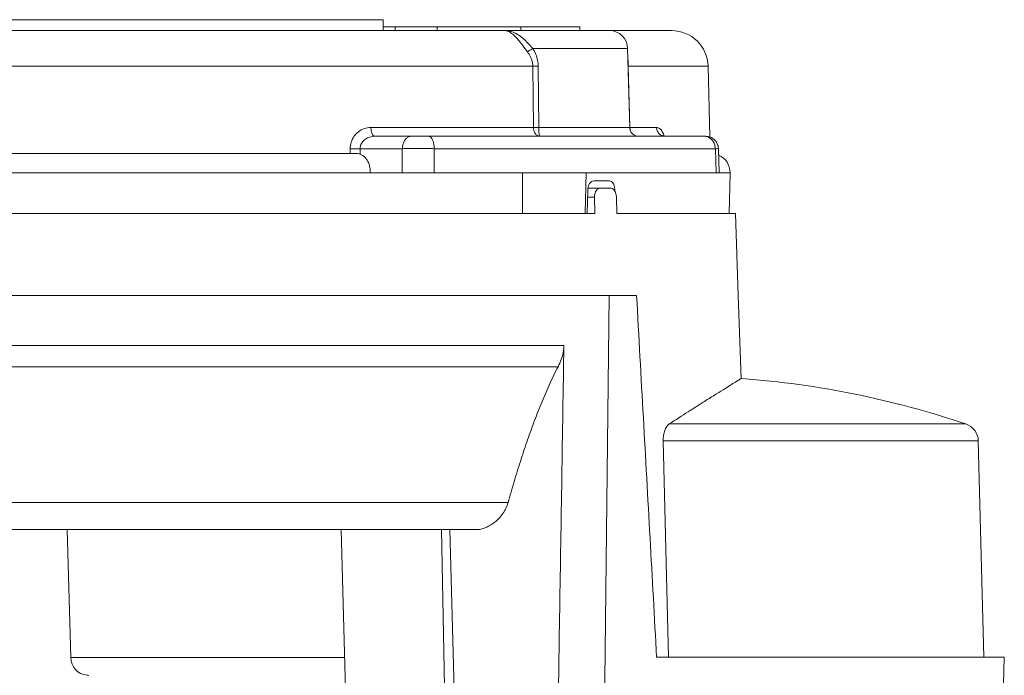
# Model space of a CAD drawing. Header units: millimetres. Extents: x -368 to 1732, y 3428 to 4913.
# Tile 49 of 80: x 1120.29 to 1125.69, y 4350.93 to 4354.53. Entities that reach past the tile are written whole.
import ezdxf

# ---------------------------------------------------------------- set-up
doc = ezdxf.new("R2010")
doc.units = ezdxf.units.MM
doc.linetypes.add('ACAD_ISO08W100', pattern=[36, 24, -3, 6, -3])
doc.layers.add('-- CO_p', color=51, linetype='Continuous', lineweight=9)

# ---------------------------------------------------------------- blocks, each defined once
blk = doc.blocks.new('-- CIEPŁOMIERZ ECHO II_20')
at = {"color": 50}
for points in [[(5.09, 7.21), (5.09, 7.21), (7.98239, 7.21), (7.98239, 7.21)], [(5.09, 7.15), (5.09, 7.15), (5.09, 7.21), (5.09, 7.21)], [(3.50526, 7.15), (3.39684, 7.15), (3.30817, 7.06361), (3.30533, 6.95523)], [(3.50526, 7.15), (3.50526, 7.15), (3.84498, 7.15), (3.84498, 7.15)], [(3.84703, 7.15), (3.84703, 7.15), (3.50537, 7.15), (3.50537, 7.15)], [(3.84703, 7.15), (3.79282, 7.15), (3.74848, 7.1068), (3.74706, 7.05261)], [(3.84498, 7.15), (3.84498, 7.15), (3.84703, 7.15), (3.84703, 7.15)], [(3.88219, 7.15), (3.88219, 7.15), (3.84704, 7.15), (3.84704, 7.15)], [(3.88428, 7.15), (3.88428, 7.15), (3.84806, 7.15), (3.84806, 7.15)], [(3.89455, 7.15), (3.89455, 7.15), (3.88219, 7.15), (3.88219, 7.15)], [(3.93227, 7.15), (3.93227, 7.15), (3.88428, 7.15), (3.88428, 7.15)], [(3.94199, 7.15), (3.94199, 7.15), (3.89455, 7.15), (3.89455, 7.15)], [(3.97384, 7.15), (3.97384, 7.15), (3.93227, 7.15), (3.93227, 7.15)], [(3.96096, 7.15), (3.96096, 7.15), (3.94199, 7.15), (3.94199, 7.15)], [(4.33286, 7.15), (4.33286, 7.15), (3.96096, 7.15), (3.96096, 7.15)], [(4.41934, 7.15), (4.41934, 7.15), (3.97384, 7.15), (3.97384, 7.15)], [(4.01, 7.15), (4.01, 7.15), (4.01, 7.17), (4.01, 7.17)], [(4.01002, 7.17), (4.01002, 7.17), (4.33286, 7.17), (4.33286, 7.17)], [(4.33286, 7.17), (4.33286, 7.17), (4.79297, 7.17), (4.79297, 7.17)], [(4.33286, 7.15), (4.33286, 7.15), (4.33286, 7.17), (4.33286, 7.17)], [(4.41934, 7.15), (4.41934, 7.15), (4.33286, 7.15), (4.33286, 7.15)], [(4.6112, 7.15), (4.6112, 7.15), (4.41934, 7.15), (4.41934, 7.15)], [(4.41934, 7.15), (4.41934, 7.15), (4.61448, 7.15), (4.61448, 7.15)], [(4.63141, 7.15), (4.63141, 7.15), (4.6112, 7.15), (4.6112, 7.15)], [(4.61448, 7.15), (4.61448, 7.15), (4.63141, 7.15), (4.63141, 7.15)], [(4.71656, 7.15), (4.71656, 7.15), (4.63141, 7.15), (4.63141, 7.15)], [(4.63141, 7.15), (4.63141, 7.15), (4.71684, 7.15), (4.71684, 7.15)], [(4.71891, 7.15), (4.71891, 7.15), (4.71656, 7.15), (4.71656, 7.15)], [(4.71684, 7.15), (4.71684, 7.15), (4.72298, 7.15), (4.72298, 7.15)], [(4.72298, 7.15), (4.72298, 7.15), (4.71891, 7.15), (4.71891, 7.15)], [(4.79297, 7.15), (4.79297, 7.15), (4.72298, 7.15), (4.72298, 7.15)], [(4.72298, 7.15), (4.72298, 7.15), (4.79297, 7.15), (4.79297, 7.15)], [(4.79297, 7.17), (4.79297, 7.17), (5.02358, 7.17), (5.02358, 7.17)], [(4.79297, 7.15), (4.79297, 7.15), (4.79297, 7.17), (4.79297, 7.17)], [(5.02358, 7.15), (5.02358, 7.15), (4.79297, 7.15), (4.79297, 7.15)], [(4.79297, 7.15), (4.79297, 7.15), (5.02358, 7.15), (5.02358, 7.15)], [(5.02358, 7.17), (5.02358, 7.17), (5.09, 7.17), (5.09, 7.17)], [(5.02358, 7.15), (5.02358, 7.15), (5.02358, 7.17), (5.02358, 7.17)], [(5.09, 7.15), (5.09, 7.15), (5.02358, 7.15), (5.02358, 7.15)], [(5.02358, 7.15), (5.02358, 7.15), (5.09, 7.15), (5.09, 7.15)], [(6.09, 7.15), (6.09, 7.15), (5.09, 7.15), (5.09, 7.15)], [(5.09, 7.15), (5.09, 7.15), (6.09, 7.15), (6.09, 7.15)], [(6.09275, 7.15), (6.09275, 7.15), (6.09, 7.15), (6.09, 7.15)], [(6.09, 7.15), (6.09, 7.15), (6.89, 7.15), (6.89, 7.15)], [(6.89, 7.15), (6.89, 7.15), (6.09275, 7.15), (6.09275, 7.15)], [(7.95643, 7.15), (7.95643, 7.15), (6.89, 7.15), (6.89, 7.15)], [(6.89, 7.15), (6.89, 7.15), (7.95643, 7.15), (7.95643, 7.15)], [(3.74706, 7.05261), (3.74706, 7.05261), (3.7357, 6.61869), (3.7357, 6.61869)], [(4.26789, 7.05261), (4.26789, 7.05261), (3.74706, 7.05261), (3.74706, 7.05261)], [(3.30533, 6.95523), (3.30533, 6.95523), (3.29514, 6.566), (3.29514, 6.566)], [(3.30533, 6.95523), (3.30533, 6.95523), (3.60882, 6.95523), (3.60882, 6.95523)], [(3.60882, 6.95523), (3.60882, 6.95523), (3.61379, 6.95523), (3.61379, 6.95523)], [(3.61379, 6.95523), (3.61379, 6.95523), (3.74361, 6.95523), (3.74361, 6.95523)], [(3.74361, 6.95523), (3.74361, 6.95523), (3.73448, 6.61869), (3.73448, 6.61869)], [(3.74386, 6.96349), (3.74377, 6.96074), (3.74369, 6.95798), (3.74361, 6.95523)], [(3.74451, 6.95521), (3.74421, 6.95522), (3.74391, 6.95523), (3.74361, 6.95523)], [(4.23466, 6.61869), (4.23466, 6.61869), (4.23835, 6.95523), (4.23835, 6.95523)], [(4.26426, 6.61869), (4.26426, 6.61869), (4.26824, 6.95523), (4.26824, 6.95523)], [(4.26824, 6.95523), (4.26824, 6.95523), (4.74131, 6.95523), (4.74131, 6.95523)], [(4.74131, 6.95523), (4.74131, 6.95523), (4.8379, 6.95523), (4.8379, 6.95523)], [(4.8379, 6.95523), (4.8379, 6.95523), (4.86887, 6.95523), (4.86887, 6.95523)], [(4.86887, 6.95523), (4.86887, 6.95523), (4.8816, 6.95523), (4.8816, 6.95523)], [(4.8816, 6.95523), (4.8816, 6.95523), (4.96145, 6.95523), (4.96145, 6.95523)], [(4.96145, 6.95523), (4.96145, 6.95523), (5.43651, 6.95523), (5.43651, 6.95523)], [(5.43651, 6.95523), (5.43651, 6.95523), (5.43792, 6.95523), (5.43792, 6.95523)], [(5.43792, 6.95523), (5.43792, 6.95523), (5.52492, 6.95523), (5.52492, 6.95523)], [(5.52492, 6.95523), (5.52492, 6.95523), (5.54129, 6.95523), (5.54129, 6.95523)], [(5.54129, 6.95523), (5.54129, 6.95523), (5.67856, 6.95523), (5.67856, 6.95523)], [(5.67856, 6.95523), (5.67856, 6.95523), (5.76871, 6.95523), (5.76871, 6.95523)], [(5.76871, 6.95523), (5.76871, 6.95523), (5.81884, 6.95523), (5.81884, 6.95523)], [(5.81884, 6.95523), (5.81884, 6.95523), (5.83841, 6.95523), (5.83841, 6.95523)], [(5.83841, 6.95523), (5.83841, 6.95523), (6.06004, 6.95523), (6.06004, 6.95523)], [(6.06004, 6.95523), (6.06004, 6.95523), (6.07048, 6.95523), (6.07048, 6.95523)], [(6.07048, 6.95523), (6.07048, 6.95523), (6.10335, 6.95523), (6.10335, 6.95523)], [(6.10335, 6.95523), (6.10335, 6.95523), (6.112, 6.95523), (6.112, 6.95523)], [(6.112, 6.95523), (6.112, 6.95523), (6.72281, 6.95523), (6.72281, 6.95523)], [(6.72281, 6.95523), (6.72281, 6.95523), (6.90953, 6.95523), (6.90953, 6.95523)], [(6.90953, 6.95523), (6.90953, 6.95523), (6.93499, 6.95523), (6.93499, 6.95523)], [(6.93499, 6.95523), (6.93499, 6.95523), (6.94157, 6.95523), (6.94157, 6.95523)], [(6.94157, 6.95523), (6.94157, 6.95523), (7.2113, 6.95523), (7.2113, 6.95523)], [(3.58813, 6.61869), (3.58813, 6.61869), (3.73448, 6.61869), (3.73448, 6.61869)], [(3.68571, 6.57), (3.71282, 6.57), (3.73499, 6.59159), (3.7357, 6.61869)], [(3.72692, 6.5917), (3.72848, 6.59433), (3.7298, 6.5971), (3.73088, 6.59996)], [(3.73088, 6.59996), (3.73238, 6.60394), (3.73342, 6.60807), (3.73398, 6.61228)], [(3.73398, 6.61228), (3.73427, 6.61441), (3.73443, 6.61654), (3.73448, 6.61869)], [(3.7357, 6.61866), (3.7357, 6.61866), (3.73448, 6.61869), (3.73448, 6.61869)], [(4.23466, 6.61869), (4.23466, 6.61869), (3.7357, 6.61869), (3.7357, 6.61869)], [(4.26426, 6.61869), (4.26426, 6.61869), (5.15679, 6.61869), (5.15679, 6.61869)], [(3.31827, 6.57), (3.28096, 6.57), (3.2502, 6.54073), (3.24836, 6.50346)], [(3.29512, 6.56606), (3.27079, 6.55753), (3.25311, 6.53632), (3.24912, 6.51084)], [(3.3183, 6.57), (3.3183, 6.57), (3.32733, 6.57), (3.32733, 6.57)], [(3.31838, 6.57), (3.31838, 6.57), (3.3183, 6.57), (3.3183, 6.57)], [(3.32733, 6.57), (3.32733, 6.57), (3.54271, 6.57), (3.54271, 6.57)], [(3.54271, 6.57), (3.54271, 6.57), (3.68573, 6.57), (3.68573, 6.57)], [(3.54271, 6.57), (3.54271, 6.57), (3.54297, 6.57), (3.54297, 6.57)], [(3.68573, 6.57), (3.68573, 6.57), (3.69135, 6.57), (3.69135, 6.57)], [(3.69135, 6.57), (3.69135, 6.57), (4.22943, 6.57), (4.22943, 6.57)], [(4.22943, 6.57), (4.22943, 6.57), (4.23692, 6.57), (4.23692, 6.57)], [(4.23692, 6.57), (4.23692, 6.57), (4.84139, 6.57), (4.84139, 6.57)], [(4.93491, 6.57), (4.93491, 6.57), (4.84139, 6.57), (4.84139, 6.57)], [(4.84139, 6.57), (4.84139, 6.57), (4.93491, 6.57), (4.93491, 6.57)], [(5.13592, 6.57), (5.13592, 6.57), (4.93491, 6.57), (4.93491, 6.57)], [(3.24831, 6.50224), (3.24831, 6.50224), (3.24406, 6.37), (3.24406, 6.37)], [(3.24831, 6.50224), (3.24831, 6.50224), (3.24717, 6.46675), (3.24717, 6.46675)], [(3.24912, 6.51084), (3.24867, 6.508), (3.2484, 6.50512), (3.24831, 6.50224)], [(3.24836, 6.50346), (3.24834, 6.50305), (3.24832, 6.50265), (3.24831, 6.50224)], [(3.26528, 6.50183), (3.26528, 6.50183), (3.261, 6.37), (3.261, 6.37)], [(3.26528, 6.50183), (3.26528, 6.50183), (4.80905, 6.50183), (4.80905, 6.50183)], [(4.8098, 6.37), (4.8098, 6.37), (4.80905, 6.50183), (4.80905, 6.50183)], [(5.21641, 6.50183), (5.21641, 6.50183), (4.98439, 6.50183), (4.98439, 6.50183)], [(4.98504, 6.37), (4.98504, 6.37), (4.98439, 6.50183), (4.98439, 6.50183)], [(5.21641, 6.50183), (5.21641, 6.50183), (5.21659, 6.472), (5.21659, 6.472)], [(5.27081, 6.50183), (5.27081, 6.50183), (5.27097, 6.47585), (5.27097, 6.47585)], [(3.24713, 6.46682), (3.20882, 6.44986), (3.18411, 6.4119), (3.18411, 6.37)], [(5.2553, 6.47589), (5.2553, 6.47589), (5.27097, 6.47589), (5.27097, 6.47589)], [(5.27097, 6.47589), (5.27097, 6.47589), (7.70904, 6.47589), (7.70904, 6.47589)], [(3.18411, 6.37), (3.18411, 6.37), (3.19, 6.145), (3.19, 6.145)], [(3.2399, 6.37), (3.2399, 6.37), (3.18411, 6.37), (3.18411, 6.37)], [(3.24406, 6.37), (3.24406, 6.37), (3.2399, 6.37), (3.2399, 6.37)], [(3.24406, 6.37), (3.24406, 6.37), (3.261, 6.37), (3.261, 6.37)], [(3.261, 6.37), (3.261, 6.37), (3.96924, 6.37), (3.96924, 6.37)], [(3.96924, 6.37), (3.96924, 6.37), (3.97491, 6.37), (3.97491, 6.37)], [(3.97491, 6.37), (3.97491, 6.37), (4.32404, 6.37), (4.32404, 6.37)], [(3.9808, 6.145), (3.9808, 6.145), (3.97491, 6.37), (3.97491, 6.37)], [(4.32404, 6.37), (4.32404, 6.37), (4.8098, 6.37), (4.8098, 6.37)], [(4.32404, 6.37), (4.32404, 6.37), (4.32519, 6.145), (4.32519, 6.145)], [(4.98504, 6.37), (4.98504, 6.37), (4.8098, 6.37), (4.8098, 6.37)], [(5.16035, 6.37), (5.16035, 6.37), (4.98504, 6.37), (4.98504, 6.37)], [(5.16035, 6.37), (5.16035, 6.37), (7.81965, 6.37), (7.81965, 6.37)], [(3.81784, 6.28152), (3.81772, 6.27935), (3.81768, 6.27717), (3.81773, 6.275)], [(3.81773, 6.275), (3.81773, 6.275), (3.82166, 6.275), (3.82166, 6.275)], [(3.81773, 6.275), (3.81773, 6.275), (3.81784, 6.26954), (3.81784, 6.26954)], [(3.83998, 6.285), (3.83998, 6.285), (3.89858, 6.285), (3.89858, 6.285)], [(3.93277, 6.325), (3.93277, 6.325), (3.84641, 6.325), (3.84641, 6.325)], [(3.89858, 6.285), (3.89858, 6.285), (3.96578, 6.285), (3.96578, 6.285)], [(3.96578, 6.275), (3.96578, 6.275), (3.96846, 6.145), (3.96846, 6.145)], [(3.80614, 6.145), (3.80614, 6.145), (3.80862, 6.235), (3.80862, 6.235)], [(3.92644, 6.145), (3.92644, 6.145), (3.92891, 6.235), (3.92891, 6.235)], [(3.92891, 6.235), (3.92891, 6.235), (3.9666, 6.235), (3.9666, 6.235)], [(3.155, 6.145), (3.155, 6.145), (3.13929, 5.695), (3.13929, 5.695)], [(3.155, 6.145), (3.155, 6.145), (3.19702, 6.145), (3.19702, 6.145)], [(3.19702, 6.145), (3.19702, 6.145), (3.21215, 6.145), (3.21215, 6.145)], [(3.21215, 6.145), (3.21215, 6.145), (3.29553, 6.145), (3.29553, 6.145)], [(3.29553, 6.145), (3.29553, 6.145), (3.4873, 6.145), (3.4873, 6.145)], [(3.4873, 6.145), (3.4873, 6.145), (3.49001, 6.145), (3.49001, 6.145)], [(3.49001, 6.145), (3.49001, 6.145), (3.49101, 6.145), (3.49101, 6.145)], [(3.49101, 6.145), (3.49101, 6.145), (3.61191, 6.145), (3.61191, 6.145)], [(3.61191, 6.145), (3.61191, 6.145), (3.61848, 6.145), (3.61848, 6.145)], [(3.61848, 6.145), (3.61848, 6.145), (3.74296, 6.145), (3.74296, 6.145)], [(3.74296, 6.145), (3.74296, 6.145), (3.75462, 6.145), (3.75462, 6.145)], [(3.75462, 6.145), (3.75462, 6.145), (3.80614, 6.145), (3.80614, 6.145)], [(3.92644, 6.145), (3.92644, 6.145), (3.96846, 6.145), (3.96846, 6.145)], [(3.96846, 6.145), (3.96846, 6.145), (3.98085, 6.145), (3.98085, 6.145)], [(4.28681, 6.145), (4.28681, 6.145), (3.98085, 6.145), (3.98085, 6.145)], [(4.28681, 6.145), (4.28681, 6.145), (4.32519, 6.145), (4.32519, 6.145)], [(4.32519, 6.145), (4.32519, 6.145), (4.46486, 6.145), (4.46486, 6.145)], [(4.46486, 6.145), (4.46486, 6.145), (4.50685, 6.145), (4.50685, 6.145)], [(4.50685, 6.145), (4.50685, 6.145), (4.51138, 6.145), (4.51138, 6.145)], [(4.51138, 6.145), (4.51138, 6.145), (4.52798, 6.145), (4.52798, 6.145)], [(4.52798, 6.145), (4.52798, 6.145), (4.57316, 6.145), (4.57316, 6.145)], [(4.57316, 6.145), (4.57316, 6.145), (4.60194, 6.145), (4.60194, 6.145)], [(4.60194, 6.145), (4.60194, 6.145), (4.71138, 6.145), (4.71138, 6.145)], [(4.71138, 6.145), (4.71138, 6.145), (4.71885, 6.145), (4.71885, 6.145)], [(4.71885, 6.145), (4.71885, 6.145), (4.76679, 6.145), (4.76679, 6.145)], [(4.76679, 6.145), (4.76679, 6.145), (4.77293, 6.145), (4.77293, 6.145)], [(4.77293, 6.145), (4.77293, 6.145), (4.81398, 6.145), (4.81398, 6.145)], [(4.81398, 6.145), (4.81398, 6.145), (4.81785, 6.145), (4.81785, 6.145)], [(4.81785, 6.145), (4.81785, 6.145), (4.84298, 6.145), (4.84298, 6.145)], [(4.84298, 6.145), (4.84298, 6.145), (4.85516, 6.145), (4.85516, 6.145)], [(4.85516, 6.145), (4.85516, 6.145), (4.89392, 6.145), (4.89392, 6.145)], [(4.89392, 6.145), (4.89392, 6.145), (4.91212, 6.145), (4.91212, 6.145)], [(4.91212, 6.145), (4.91212, 6.145), (4.93498, 6.145), (4.93498, 6.145)], [(4.93498, 6.145), (4.93498, 6.145), (5.0966, 6.145), (5.0966, 6.145)], [(5.0966, 6.145), (5.0966, 6.145), (5.15795, 6.145), (5.15795, 6.145)], [(5.15795, 6.145), (5.15795, 6.145), (5.16514, 6.145), (5.16514, 6.145)], [(5.16514, 6.145), (5.16514, 6.145), (5.49671, 6.145), (5.49671, 6.145)], [(5.49671, 6.145), (5.49671, 6.145), (5.50194, 6.145), (5.50194, 6.145)], [(5.50194, 6.145), (5.50194, 6.145), (5.54256, 6.145), (5.54256, 6.145)], [(5.54256, 6.145), (5.54256, 6.145), (5.54764, 6.145), (5.54764, 6.145)], [(5.54764, 6.145), (5.54764, 6.145), (5.58646, 6.145), (5.58646, 6.145)], [(5.58646, 6.145), (5.58646, 6.145), (5.77515, 6.145), (5.77515, 6.145)], [(5.77515, 6.145), (5.77515, 6.145), (7.24095, 6.145), (7.24095, 6.145)], [(3.13929, 5.695), (3.13929, 5.695), (3.12339, 5.23965), (3.12339, 5.23965)], [(3.69773, 5.695), (3.69773, 5.695), (3.84756, 5.695), (3.84756, 5.695)], [(3.84756, 5.695), (3.84756, 5.695), (9.13245, 5.695), (9.13245, 5.695)], [(3.87625, 3.26), (3.87625, 3.26), (3.84756, 5.695), (3.84756, 5.695)], [(4.09693, 5.42097), (4.09693, 5.42097), (9.12922, 5.42097), (9.12922, 5.42097)], [(4.12912, 5.30465), (4.12912, 5.30465), (9.11312, 5.30465), (9.11312, 5.30465)], [(3.11966, 5.23965), (2.7006, 5.20853), (2.28715, 5.1247), (1.88906, 4.99016)], [(1.88906, 4.99016), (1.84934, 4.97673), (1.82221, 4.93995), (1.82111, 4.89804)], [(1.88906, 4.99016), (1.88906, 4.99016), (3.51837, 4.99016), (3.51837, 4.99016)], [(1.82111, 4.89804), (1.82111, 4.89804), (1.79, 3.71), (1.79, 3.71)], [(1.82111, 4.89804), (1.82111, 4.89804), (3.55178, 4.89804), (3.55178, 4.89804)], [(3.52223, 3.71), (3.52223, 3.71), (3.55177, 4.89797), (3.55177, 4.89797)], [(4.40385, 4.55823), (4.40385, 4.55823), (8.91915, 4.55823), (8.91915, 4.55823)], [(4.57977, 4.41), (4.57977, 4.41), (4.72289, 4.41), (4.72289, 4.41)], [(4.69298, 3.26), (4.69298, 3.26), (4.72309, 4.41), (4.72309, 4.41)], [(4.72289, 4.41), (4.72289, 4.41), (6.09004, 4.41), (6.09004, 4.41)], [(4.7479, 3.26), (4.7479, 3.26), (4.76894, 4.41), (4.76894, 4.41)], [(5.29, 3.26), (5.29, 3.26), (5.32012, 4.41), (5.32012, 4.41)], [(6.09004, 4.41), (6.09004, 4.41), (6.49, 4.41), (6.49, 4.41)], [(6.49, 4.41), (6.49, 4.41), (6.88997, 4.41), (6.88997, 4.41)], [(6.80588, 3.70738), (6.80588, 3.70738), (6.82428, 4.41), (6.82428, 4.41)], [(6.88997, 4.41), (6.88997, 4.41), (8.73587, 4.41), (8.73587, 4.41)], [(1.69, 3.26), (1.69, 3.26), (1.67822, 3.71), (1.67822, 3.71)], [(1.67824, 3.71), (1.67824, 3.71), (1.7789, 3.71), (1.7789, 3.71)], [(1.7789, 3.71), (1.7789, 3.71), (1.81503, 3.71), (1.81503, 3.71)], [(1.81503, 3.71), (1.81503, 3.71), (3.52223, 3.71), (3.52223, 3.71)], [(3.52223, 3.71), (3.52223, 3.71), (3.58766, 3.71), (3.58766, 3.71)], [(6.80588, 3.70738), (6.80588, 3.70738), (5.30172, 3.70738), (5.30172, 3.70738)], [(6.71619, 3.61053), (6.76618, 3.61569), (6.80457, 3.65715), (6.80588, 3.70738)], [(6.70592, 3.61), (6.70935, 3.61), (6.71278, 3.61017), (6.71619, 3.61053)]]:
    blk.add_open_spline(points, degree=3, dxfattribs=at)
for points, knots in [([(4.41934, 7.15), (4.40766, 7.14999), (4.39592, 7.14801), (4.38474, 7.14447), (4.38474, 7.14447), (4.3734, 7.14088), (4.36264, 7.13569), (4.35248, 7.12955), (4.35248, 7.12955), (4.34195, 7.12317), (4.33207, 7.11577), (4.3227, 7.1078), (4.3227, 7.1078), (4.31293, 7.09951), (4.30371, 7.09061), (4.29478, 7.08144), (4.29478, 7.08144), (4.28561, 7.07202), (4.27674, 7.06232), (4.26789, 7.05261)], [0, 0, 0, 0, 0.2, 0.2, 0.2, 0.2, 0.4, 0.4, 0.4, 0.4, 0.6, 0.6, 0.6, 0.6, 0.8, 0.8, 0.8, 0.8, 1, 1, 1, 1]), ([(4.41934, 7.15), (4.41143, 7.14999), (4.40365, 7.14711), (4.39658, 7.14331), (4.39658, 7.14331), (4.38763, 7.13849), (4.37982, 7.13219), (4.37248, 7.1254), (4.37248, 7.1254), (4.3637, 7.11728), (4.35557, 7.10846), (4.34782, 7.09934), (4.34782, 7.09934), (4.33912, 7.0891), (4.33089, 7.07849), (4.32281, 7.06777), (4.32281, 7.06777), (4.31415, 7.05629), (4.30568, 7.04467), (4.29708, 7.03314)], [0, 0, 0, 0, 0.2, 0.2, 0.2, 0.2, 0.4, 0.4, 0.4, 0.4, 0.6, 0.6, 0.6, 0.6, 0.8, 0.8, 0.8, 0.8, 1, 1, 1, 1]), ([(4.23835, 6.95523), (4.23847, 6.96572), (4.23956, 6.97622), (4.24158, 6.98653), (4.24158, 6.98653), (4.24377, 6.99773), (4.24704, 7.0087), (4.25123, 7.01931), (4.25123, 7.01931), (4.25579, 7.03088), (4.26143, 7.04201), (4.26789, 7.05261)], [0, 0, 0, 0, 0.3333333, 0.3333333, 0.3333333, 0.3333333, 0.6666667, 0.6666667, 0.6666667, 0.6666667, 1, 1, 1, 1]), ([(4.29708, 7.03314), (4.29431, 7.035), (4.29154, 7.03685), (4.28876, 7.03871), (4.28876, 7.03871), (4.28544, 7.04092), (4.28212, 7.04314), (4.27879, 7.04536), (4.27879, 7.04536), (4.27516, 7.04778), (4.27152, 7.0502), (4.26789, 7.05261)], [0, 0, 0, 0, 0.3333333, 0.3333333, 0.3333333, 0.3333333, 0.6666667, 0.6666667, 0.6666667, 0.6666667, 1, 1, 1, 1]), ([(4.26824, 6.95523), (4.26833, 6.96369), (4.26941, 6.97218), (4.27138, 6.98043), (4.27138, 6.98043), (4.27356, 6.98954), (4.27683, 6.99838), (4.28092, 7.00681), (4.28092, 7.00681), (4.28543, 7.01609), (4.29093, 7.02488), (4.29708, 7.03314)], [0, 0, 0, 0, 0.3333333, 0.3333333, 0.3333333, 0.3333333, 0.6666667, 0.6666667, 0.6666667, 0.6666667, 1, 1, 1, 1]), ([(3.74386, 6.96349), (3.74404, 6.96915), (3.74424, 6.97481), (3.74446, 6.98047), (3.74446, 6.98047), (3.74481, 6.98926), (3.74522, 6.99805), (3.74575, 7.00683), (3.74575, 7.00683), (3.74581, 7.00778), (3.74586, 7.00873), (3.74592, 7.00968)], [0, 0, 0, 0, 0.3333333, 0.3333333, 0.3333333, 0.3333333, 0.6666667, 0.6666667, 0.6666667, 0.6666667, 1, 1, 1, 1]), ([(4.23835, 6.95523), (4.24199, 6.95525), (4.24564, 6.95519), (4.24928, 6.95516), (4.24928, 6.95516), (4.25266, 6.95514), (4.25603, 6.95515), (4.25941, 6.95516), (4.25941, 6.95516), (4.26236, 6.95518), (4.2653, 6.9552), (4.26824, 6.95523)], [0, 0, 0, 0, 0.3333333, 0.3333333, 0.3333333, 0.3333333, 0.6666667, 0.6666667, 0.6666667, 0.6666667, 1, 1, 1, 1]), ([(3.54297, 6.57), (3.54872, 6.57003), (3.55452, 6.57132), (3.55982, 6.57368), (3.55982, 6.57368), (3.56534, 6.57614), (3.5703, 6.57978), (3.57441, 6.58418), (3.57441, 6.58418), (3.57867, 6.58875), (3.58202, 6.59415), (3.58433, 6.59996), (3.58433, 6.59996), (3.5867, 6.60592), (3.58798, 6.61232), (3.58813, 6.61869)], [0, 0, 0, 0, 0.25, 0.25, 0.25, 0.25, 0.5, 0.5, 0.5, 0.5, 0.75, 0.75, 0.75, 0.75, 1, 1, 1, 1]), ([(3.58813, 6.61869), (3.58226, 6.61869), (3.57645, 6.61613), (3.57163, 6.61258), (3.57163, 6.61258), (3.56537, 6.60797), (3.5608, 6.60169), (3.55698, 6.59505), (3.55698, 6.59505), (3.55245, 6.58718), (3.54896, 6.57882), (3.54615, 6.57025)], [0, 0, 0, 0, 0.3333333, 0.3333333, 0.3333333, 0.3333333, 0.6666667, 0.6666667, 0.6666667, 0.6666667, 1, 1, 1, 1]), ([(4.26426, 6.61869), (4.26415, 6.61238), (4.2632, 6.60604), (4.26136, 6.59997), (4.26136, 6.59997), (4.25965, 6.59436), (4.25717, 6.58898), (4.25376, 6.5842), (4.25376, 6.5842), (4.25077, 6.58001), (4.24706, 6.57628), (4.24258, 6.5737), (4.24258, 6.5737), (4.23859, 6.57139), (4.23398, 6.57), (4.22943, 6.57)], [0, 0, 0, 0, 0.25, 0.25, 0.25, 0.25, 0.5, 0.5, 0.5, 0.5, 0.75, 0.75, 0.75, 0.75, 1, 1, 1, 1]), ([(4.22943, 6.57), (4.23082, 6.57), (4.23112, 6.57196), (4.2314, 6.5737), (4.2314, 6.5737), (4.2321, 6.57809), (4.23266, 6.58097), (4.23308, 6.5842), (4.23308, 6.5842), (4.2337, 6.58901), (4.234, 6.59459), (4.23422, 6.59997), (4.23422, 6.59997), (4.23448, 6.60635), (4.23464, 6.61245), (4.23466, 6.61869)], [0, 0, 0, 0, 0.25, 0.25, 0.25, 0.25, 0.5, 0.5, 0.5, 0.5, 0.75, 0.75, 0.75, 0.75, 1, 1, 1, 1]), ([(4.23466, 6.61869), (4.23826, 6.61865), (4.24187, 6.61863), (4.24548, 6.61862), (4.24548, 6.61862), (4.24882, 6.61861), (4.25217, 6.61861), (4.25551, 6.61862), (4.25551, 6.61862), (4.25843, 6.61863), (4.26134, 6.61865), (4.26426, 6.61869)], [0, 0, 0, 0, 0.3333333, 0.3333333, 0.3333333, 0.3333333, 0.6666667, 0.6666667, 0.6666667, 0.6666667, 1, 1, 1, 1]), ([(5.15679, 6.61869), (5.15672, 6.61242), (5.15619, 6.60613), (5.15505, 6.59996), (5.15505, 6.59996), (5.15405, 6.59457), (5.15259, 6.58926), (5.15049, 6.58418), (5.15049, 6.58418), (5.14889, 6.58033), (5.14693, 6.5766), (5.14378, 6.57368), (5.14378, 6.57368), (5.14159, 6.57164), (5.13881, 6.57), (5.13592, 6.57)], [0, 0, 0, 0, 0.25, 0.25, 0.25, 0.25, 0.5, 0.5, 0.5, 0.5, 0.75, 0.75, 0.75, 0.75, 1, 1, 1, 1]), ([(5.15679, 6.61869), (5.16899, 6.61869), (5.18128, 6.6166), (5.19288, 6.61259), (5.19288, 6.61259), (5.20452, 6.60857), (5.21546, 6.60261), (5.22519, 6.59508), (5.22519, 6.59508), (5.2348, 6.58764), (5.24322, 6.57867), (5.25007, 6.56864), (5.25007, 6.56864), (5.25683, 6.55875), (5.26206, 6.54783), (5.26556, 6.53637), (5.26556, 6.53637), (5.26898, 6.52518), (5.27074, 6.51347), (5.27081, 6.50183)], [0, 0, 0, 0, 0.2, 0.2, 0.2, 0.2, 0.4, 0.4, 0.4, 0.4, 0.6, 0.6, 0.6, 0.6, 0.8, 0.8, 0.8, 0.8, 1, 1, 1, 1]), ([(3.32733, 6.57), (3.32094, 6.57), (3.3145, 6.56885), (3.30846, 6.56668), (3.30846, 6.56668), (3.30227, 6.56446), (3.29649, 6.56116), (3.29137, 6.55706), (3.29137, 6.55706), (3.28606, 6.5528), (3.28146, 6.54768), (3.27769, 6.54203), (3.27769, 6.54203), (3.27379, 6.53617), (3.27078, 6.52974), (3.26871, 6.52302), (3.26871, 6.52302), (3.26659, 6.51615), (3.26544, 6.50898), (3.26528, 6.50183)], [0, 0, 0, 0, 0.2, 0.2, 0.2, 0.2, 0.4, 0.4, 0.4, 0.4, 0.6, 0.6, 0.6, 0.6, 0.8, 0.8, 0.8, 0.8, 1, 1, 1, 1]), ([(3.55494, 6.57222), (3.55494, 6.57222), (3.55571, 6.57333), (3.55571, 6.57333), (3.55571, 6.57333), (3.55571, 6.57333), (3.55645, 6.57425), (3.55645, 6.57425), (3.55645, 6.57425), (3.55645, 6.57425), (3.55656, 6.57439), (3.55656, 6.57439), (3.55656, 6.57439), (3.55656, 6.57439), (3.556, 6.57393), (3.556, 6.57393), (3.556, 6.57393), (3.556, 6.57393), (3.55471, 6.57307), (3.55471, 6.57307), (3.55471, 6.57307), (3.55471, 6.57307), (3.55259, 6.57199), (3.55259, 6.57199), (3.55259, 6.57199), (3.55259, 6.57199), (3.54969, 6.57095), (3.54969, 6.57095), (3.54969, 6.57095), (3.54969, 6.57095), (3.54622, 6.57023), (3.54622, 6.57023), (3.54622, 6.57023), (3.54622, 6.57023), (3.54297, 6.57), (3.54297, 6.57)], [0, 0, 0, 0, 0.1111111, 0.1111111, 0.1111111, 0.1111111, 0.2222222, 0.2222222, 0.2222222, 0.2222222, 0.3333333, 0.3333333, 0.3333333, 0.3333333, 0.4444444, 0.4444444, 0.4444444, 0.4444445, 0.5555556, 0.5555556, 0.5555556, 0.5555556, 0.6666667, 0.6666667, 0.6666667, 0.6666667, 0.7777778, 0.7777778, 0.7777778, 0.7777778, 0.8888889, 0.8888889, 0.8888889, 0.8888889, 1, 1, 1, 1]), ([(4.80905, 6.50183), (4.80913, 6.50892), (4.80971, 6.51601), (4.81084, 6.52302), (4.81084, 6.52302), (4.81187, 6.52947), (4.81337, 6.53585), (4.81552, 6.54203), (4.81552, 6.54203), (4.81734, 6.54727), (4.81963, 6.55236), (4.82265, 6.55706), (4.82265, 6.55706), (4.82503, 6.56075), (4.82787, 6.5642), (4.83156, 6.56668), (4.83156, 6.56668), (4.83448, 6.56864), (4.83793, 6.57), (4.84139, 6.57)], [0, 0, 0, 0, 0.2, 0.2, 0.2, 0.2, 0.4, 0.4, 0.4, 0.4, 0.6, 0.6, 0.6, 0.6, 0.8, 0.8, 0.8, 0.8, 1, 1, 1, 1]), ([(4.93491, 6.57), (4.94005, 6.57), (4.94523, 6.5688), (4.94996, 6.56668), (4.94996, 6.56668), (4.95507, 6.56439), (4.95964, 6.56102), (4.96358, 6.55706), (4.96358, 6.55706), (4.96797, 6.55265), (4.97158, 6.54751), (4.97449, 6.54203), (4.97449, 6.54203), (4.97768, 6.53603), (4.98003, 6.52961), (4.98165, 6.52302), (4.98165, 6.52302), (4.98336, 6.51608), (4.98426, 6.50895), (4.98439, 6.50183)], [0, 0, 0, 0, 0.2, 0.2, 0.2, 0.2, 0.4, 0.4, 0.4, 0.4, 0.6, 0.6, 0.6, 0.6, 0.8, 0.8, 0.8, 0.8, 1, 1, 1, 1]), ([(5.13592, 6.57), (5.14518, 6.57), (5.1545, 6.56861), (5.16339, 6.56586), (5.16339, 6.56586), (5.17166, 6.56331), (5.17956, 6.55957), (5.18669, 6.55467), (5.18669, 6.55467), (5.19304, 6.5503), (5.19878, 6.545), (5.20348, 6.53889), (5.20348, 6.53889), (5.20769, 6.5334), (5.21107, 6.52726), (5.21329, 6.5207), (5.21329, 6.5207), (5.21535, 6.51463), (5.21642, 6.5082), (5.21641, 6.50183)], [0, 0, 0, 0, 0.2, 0.2, 0.2, 0.2, 0.4, 0.4, 0.4, 0.4, 0.6, 0.6, 0.6, 0.6, 0.8, 0.8, 0.8, 0.8, 1, 1, 1, 1]), ([(3.24833, 6.50226), (3.24833, 6.50225), (3.24835, 6.50225), (3.24836, 6.50225), (3.24836, 6.50225), (3.24985, 6.50237), (3.25098, 6.50222), (3.25216, 6.50211), (3.25216, 6.50211), (3.25623, 6.50173), (3.26091, 6.50191), (3.26528, 6.50183)], [0, 0, 0, 0, 0.3333333, 0.3333333, 0.3333333, 0.3333333, 0.6666667, 0.6666667, 0.6666667, 0.6666667, 1, 1, 1, 1]), ([(4.98439, 6.50183), (4.97441, 6.50196), (4.96443, 6.50204), (4.95445, 6.50211), (4.95445, 6.50211), (4.94285, 6.50218), (4.93126, 6.50223), (4.91966, 6.50225), (4.91966, 6.50225), (4.90719, 6.50228), (4.89471, 6.50227), (4.88223, 6.50225), (4.88223, 6.50225), (4.86968, 6.50223), (4.85712, 6.50218), (4.84457, 6.50211), (4.84457, 6.50211), (4.83273, 6.50204), (4.82089, 6.50195), (4.80905, 6.50183)], [0, 0, 0, 0, 0.2, 0.2, 0.2, 0.2, 0.4, 0.4, 0.4, 0.4, 0.6, 0.6, 0.6, 0.6, 0.8, 0.8, 0.8, 0.8, 1, 1, 1, 1]), ([(5.21641, 6.50183), (5.22181, 6.5017), (5.2272, 6.50163), (5.2326, 6.50159), (5.2326, 6.50159), (5.23897, 6.50155), (5.24534, 6.50156), (5.25171, 6.50159), (5.25171, 6.50159), (5.25808, 6.50163), (5.26445, 6.50171), (5.27081, 6.50183)], [0, 0, 0, 0, 0.3333333, 0.3333333, 0.3333333, 0.3333333, 0.6666667, 0.6666667, 0.6666667, 0.6666667, 1, 1, 1, 1]), ([(5.21659, 6.472), (5.21117, 6.46999), (5.20601, 6.46724), (5.20125, 6.46393), (5.20125, 6.46393), (5.19616, 6.46039), (5.19154, 6.45622), (5.18742, 6.4516), (5.18742, 6.4516), (5.18296, 6.44661), (5.17908, 6.4411), (5.17577, 6.43528), (5.17577, 6.43528), (5.17221, 6.42902), (5.1693, 6.42239), (5.167, 6.41556), (5.167, 6.41556), (5.16458, 6.40835), (5.16284, 6.40091), (5.16174, 6.39337), (5.16174, 6.39337), (5.16061, 6.38564), (5.16015, 6.3778), (5.16035, 6.37)], [0, 0, 0, 0, 0.1666667, 0.1666667, 0.1666667, 0.1666667, 0.3333333, 0.3333333, 0.3333333, 0.3333333, 0.5, 0.5, 0.5, 0.5, 0.6666667, 0.6666667, 0.6666667, 0.6666667, 0.8333333, 0.8333333, 0.8333333, 0.8333333, 1, 1, 1, 1]), ([(5.21659, 6.472), (5.22022, 6.47334), (5.22404, 6.47412), (5.22789, 6.47465), (5.22789, 6.47465), (5.23242, 6.47528), (5.23698, 6.47556), (5.24154, 6.47571), (5.24154, 6.47571), (5.24613, 6.47587), (5.25072, 6.47589), (5.25531, 6.47589)], [0, 0, 0, 0, 0.3333333, 0.3333333, 0.3333333, 0.3333333, 0.6666667, 0.6666667, 0.6666667, 0.6666667, 1, 1, 1, 1]), ([(3.83998, 6.285), (3.83798, 6.285), (3.83597, 6.28466), (3.83406, 6.28404), (3.83406, 6.28404), (3.83202, 6.28337), (3.8301, 6.28239), (3.82833, 6.28119), (3.82833, 6.28119), (3.82638, 6.27987), (3.82461, 6.2783), (3.82302, 6.27657), (3.82302, 6.27657), (3.82125, 6.27466), (3.81969, 6.27256), (3.81831, 6.27035), (3.81831, 6.27035), (3.8168, 6.26793), (3.81551, 6.26539), (3.81439, 6.26277), (3.81439, 6.26277), (3.8132, 6.25996), (3.81221, 6.25707), (3.81141, 6.25413), (3.81141, 6.25413), (3.81056, 6.25104), (3.80992, 6.24791), (3.80946, 6.24475), (3.80946, 6.24475), (3.80899, 6.24152), (3.80871, 6.23826), (3.80862, 6.235)], [0, 0, 0, 0, 0.125, 0.125, 0.125, 0.125, 0.25, 0.25, 0.25, 0.25, 0.375, 0.375, 0.375, 0.375, 0.5, 0.5, 0.5, 0.5, 0.625, 0.625, 0.625, 0.625, 0.75, 0.75, 0.75, 0.75, 0.875, 0.875, 0.875, 0.875, 1, 1, 1, 1]), ([(3.84641, 6.325), (3.84241, 6.325), (3.83839, 6.32349), (3.83505, 6.32119), (3.83505, 6.32119), (3.83104, 6.31844), (3.82802, 6.31455), (3.82564, 6.31035), (3.82564, 6.31035), (3.82277, 6.30529), (3.82083, 6.29978), (3.81957, 6.29413), (3.81957, 6.29413), (3.81865, 6.28998), (3.81808, 6.28576), (3.81784, 6.28152)], [0, 0, 0, 0, 0.25, 0.25, 0.25, 0.25, 0.5, 0.5, 0.5, 0.5, 0.75, 0.75, 0.75, 0.75, 1, 1, 1, 1]), ([(3.92891, 6.235), (3.929, 6.23825), (3.92889, 6.24151), (3.92856, 6.24475), (3.92856, 6.24475), (3.92825, 6.2479), (3.92774, 6.25104), (3.927, 6.25413), (3.927, 6.25413), (3.92631, 6.25707), (3.92541, 6.25996), (3.92429, 6.26277), (3.92429, 6.26277), (3.92325, 6.26539), (3.92201, 6.26794), (3.92054, 6.27035), (3.92054, 6.27035), (3.91919, 6.27256), (3.91765, 6.27466), (3.91589, 6.27657), (3.91589, 6.27657), (3.91429, 6.2783), (3.91251, 6.27988), (3.91054, 6.28119), (3.91054, 6.28119), (3.90873, 6.2824), (3.90677, 6.28338), (3.9047, 6.28404), (3.9047, 6.28404), (3.90272, 6.28466), (3.90065, 6.285), (3.89858, 6.285)], [0, 0, 0, 0, 0.125, 0.125, 0.125, 0.125, 0.25, 0.25, 0.25, 0.25, 0.375, 0.375, 0.375, 0.375, 0.5, 0.5, 0.5, 0.5, 0.625, 0.625, 0.625, 0.625, 0.75, 0.75, 0.75, 0.75, 0.875, 0.875, 0.875, 0.875, 1, 1, 1, 1]), ([(3.93277, 6.325), (3.93704, 6.325), (3.94134, 6.3235), (3.94501, 6.32119), (3.94501, 6.32119), (3.94936, 6.31846), (3.95282, 6.3146), (3.95562, 6.31035), (3.95562, 6.31035), (3.95891, 6.30537), (3.96128, 6.29985), (3.96293, 6.29413), (3.96293, 6.29413), (3.96472, 6.28791), (3.96565, 6.28144), (3.96578, 6.275)], [0, 0, 0, 0, 0.25, 0.25, 0.25, 0.25, 0.5, 0.5, 0.5, 0.5, 0.75, 0.75, 0.75, 0.75, 1, 1, 1, 1]), ([(3.58766, 3.71), (3.59977, 3.92776), (3.61188, 4.14553), (3.62396, 4.36329), (3.62396, 4.36329), (3.6362, 4.58384), (3.64843, 4.80439), (3.66065, 5.02493), (3.66065, 5.02493), (3.67302, 5.24829), (3.68538, 5.47164), (3.69773, 5.695)], [0, 0, 0, 0, 0.3333333, 0.3333333, 0.3333333, 0.3333333, 0.6666667, 0.6666667, 0.6666667, 0.6666667, 1, 1, 1, 1]), ([(4.12912, 5.30465), (4.12242, 5.31755), (4.11645, 5.33087), (4.11152, 5.34456), (4.11152, 5.34456), (4.10695, 5.35727), (4.10328, 5.3703), (4.10078, 5.38356), (4.10078, 5.38356), (4.09845, 5.3959), (4.09713, 5.40844), (4.09693, 5.42097)], [0, 0, 0, 0, 0.3333333, 0.3333333, 0.3333333, 0.3333333, 0.6666667, 0.6666667, 0.6666667, 0.6666667, 1, 1, 1, 1]), ([(4.13134, 3.26), (4.12757, 3.49819), (4.1238, 3.73638), (4.12001, 3.97457), (4.12001, 3.97457), (4.1162, 4.21468), (4.11238, 4.45479), (4.10854, 4.6949), (4.10854, 4.6949), (4.10468, 4.93692), (4.10081, 5.17895), (4.09693, 5.42097)], [0, 0, 0, 0, 0.3333333, 0.3333333, 0.3333333, 0.3333333, 0.6666667, 0.6666667, 0.6666667, 0.6666667, 1, 1, 1, 1]), ([(4.12912, 5.30465), (4.14631, 5.27155), (4.16244, 5.2379), (4.17783, 5.20392), (4.17783, 5.20392), (4.19334, 5.16965), (4.2081, 5.13505), (4.22229, 5.10022), (4.22229, 5.10022), (4.23643, 5.06547), (4.25001, 5.03049), (4.26311, 4.99534), (4.26311, 4.99534), (4.27613, 4.96039), (4.28869, 4.92527), (4.30084, 4.89002), (4.30084, 4.89002), (4.31302, 4.8547), (4.3248, 4.81924), (4.33623, 4.78368), (4.33623, 4.78368), (4.34795, 4.7472), (4.35929, 4.71061), (4.3703, 4.67391), (4.3703, 4.67391), (4.38184, 4.63546), (4.39301, 4.59689), (4.40385, 4.55823)], [0, 0, 0, 0, 0.1428571, 0.1428571, 0.1428571, 0.1428572, 0.2857143, 0.2857143, 0.2857143, 0.2857143, 0.4285714, 0.4285714, 0.4285714, 0.4285714, 0.5714286, 0.5714286, 0.5714286, 0.5714286, 0.7142857, 0.7142857, 0.7142857, 0.7142857, 0.8571429, 0.8571429, 0.8571429, 0.8571429, 1, 1, 1, 1]), ([(3.51837, 4.99016), (3.48373, 5.01265), (3.44902, 5.03503), (3.41424, 5.0573), (3.41424, 5.0573), (3.38717, 5.07463), (3.36006, 5.09189), (3.3329, 5.10909), (3.3329, 5.10909), (3.312, 5.12232), (3.29108, 5.13551), (3.27014, 5.14866), (3.27014, 5.14866), (3.25428, 5.15861), (3.23841, 5.16854), (3.22252, 5.17847), (3.22252, 5.17847), (3.21078, 5.1858), (3.19903, 5.19314), (3.18728, 5.20041), (3.18728, 5.20041), (3.17891, 5.20559), (3.17055, 5.21073), (3.16214, 5.216), (3.16214, 5.216), (3.15642, 5.21959), (3.15069, 5.22324), (3.14502, 5.22659), (3.14502, 5.22659), (3.14137, 5.22875), (3.13774, 5.23079), (3.13398, 5.23341), (3.13398, 5.23341), (3.13166, 5.23502), (3.12929, 5.23685), (3.12718, 5.2376), (3.12718, 5.2376), (3.12613, 5.23797), (3.12514, 5.23807), (3.12379, 5.23969), (3.12379, 5.23969), (3.12379, 5.23969), (3.12379, 5.23969), (3.12379, 5.23969)], [0, 0, 0, 0, 0.0909091, 0.0909091, 0.0909091, 0.0909091, 0.1818182, 0.1818182, 0.1818182, 0.1818182, 0.2727273, 0.2727273, 0.2727273, 0.2727273, 0.3636364, 0.3636364, 0.3636364, 0.3636364, 0.4545455, 0.4545455, 0.4545455, 0.4545455, 0.5454545, 0.5454545, 0.5454545, 0.5454546, 0.6363636, 0.6363636, 0.6363636, 0.6363636, 0.7272727, 0.7272727, 0.7272727, 0.7272727, 0.8181818, 0.8181818, 0.8181818, 0.8181818, 0.9090909, 0.9090909, 0.9090909, 0.9090909, 1, 1, 1, 1]), ([(3.51837, 4.99016), (3.52107, 4.98841), (3.52355, 4.98632), (3.52582, 4.98402), (3.52582, 4.98402), (3.52831, 4.98151), (3.53054, 4.97875), (3.53256, 4.97584), (3.53256, 4.97584), (3.53476, 4.97268), (3.5367, 4.96935), (3.53843, 4.96591), (3.53843, 4.96591), (3.54029, 4.96223), (3.5419, 4.95844), (3.54331, 4.95457), (3.54331, 4.95457), (3.54482, 4.95041), (3.5461, 4.94618), (3.54717, 4.94189), (3.54717, 4.94189), (3.54831, 4.93735), (3.54922, 4.93274), (3.54993, 4.92811), (3.54993, 4.92811), (3.55067, 4.92324), (3.55119, 4.91834), (3.55149, 4.91342), (3.55149, 4.91342), (3.55181, 4.90832), (3.5519, 4.90321), (3.55178, 4.89811)], [0, 0, 0, 0, 0.125, 0.125, 0.125, 0.125, 0.25, 0.25, 0.25, 0.25, 0.375, 0.375, 0.375, 0.375, 0.5, 0.5, 0.5, 0.5, 0.625, 0.625, 0.625, 0.625, 0.75, 0.75, 0.75, 0.75, 0.875, 0.875, 0.875, 0.875, 1, 1, 1, 1]), ([(4.57981, 4.41), (4.57119, 4.41), (4.56254, 4.411), (4.55408, 4.41277), (4.55408, 4.41277), (4.54502, 4.41467), (4.53616, 4.41745), (4.52758, 4.42091), (4.52758, 4.42091), (4.51848, 4.42457), (4.50969, 4.42899), (4.50126, 4.434), (4.50126, 4.434), (4.49244, 4.43925), (4.48401, 4.44515), (4.47602, 4.45159), (4.47602, 4.45159), (4.46776, 4.45825), (4.45998, 4.46549), (4.45273, 4.47323), (4.45273, 4.47323), (4.44533, 4.48114), (4.43848, 4.48959), (4.4323, 4.4985), (4.4323, 4.4985), (4.42602, 4.50756), (4.42042, 4.51709), (4.41565, 4.52704), (4.41565, 4.52704), (4.41083, 4.53707), (4.40685, 4.54753), (4.40385, 4.55823)], [0, 0, 0, 0, 0.125, 0.125, 0.125, 0.125, 0.25, 0.25, 0.25, 0.25, 0.375, 0.375, 0.375, 0.375, 0.5, 0.5, 0.5, 0.5, 0.625, 0.625, 0.625, 0.625, 0.75, 0.75, 0.75, 0.75, 0.875, 0.875, 0.875, 0.875, 1, 1, 1, 1])]:
    blk.add_open_spline(points, degree=3, knots=knots, dxfattribs=at)
blk = doc.blocks.new('*U324')
at = {"linetype": 'Continuous', "lineweight": 0}
blk.add_blockref('-- CIEPŁOMIERZ ECHO II_20', (3.3004, 0), dxfattribs=at)

msp = doc.modelspace()

# ---------------------------------------------------------------- block references
at = {"layer": '-- CO_p', "linetype": 'ACAD_ISO08W100', "ltscale": 20, "xscale": -1}
msp.add_blockref('*U324', (1130.6727, 4347.3245), dxfattribs=at)

doc.saveas('drawing.dxf')
